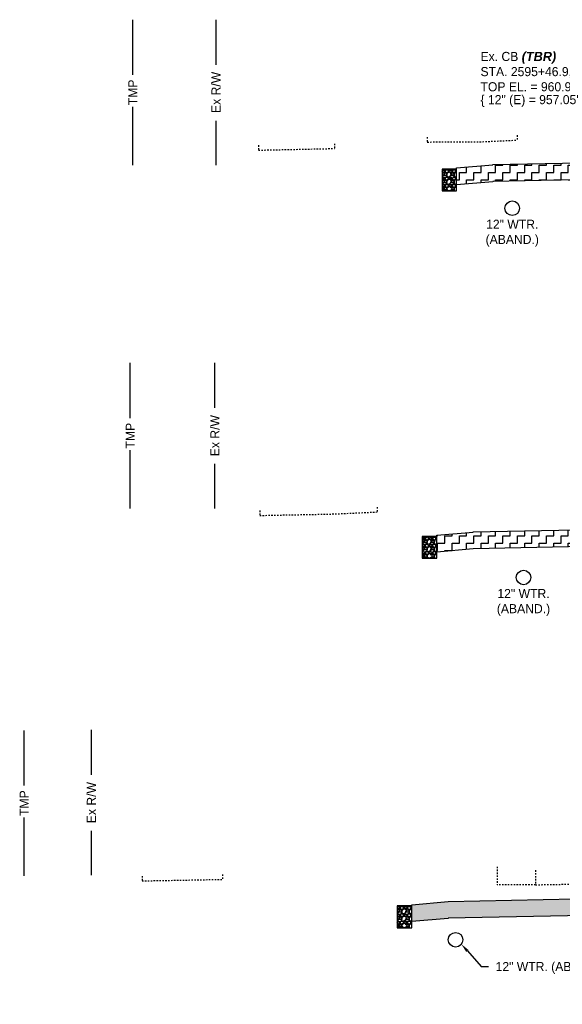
# Model space of a CAD drawing. Header units: feet. Extents: x 161250 to 169758, y 287353 to 289076.
# Tile 33 of 36: x 168894 to 168932, y 288267 to 288335. Entities that reach past the tile are written whole.
import ezdxf
from ezdxf import colors
from ezdxf.entities.mleader import LeaderData, LeaderLine
from ezdxf.math import Vec2, Vec3

# ---------------------------------------------------------------- set-up
doc = ezdxf.new("R2010")
doc.units = ezdxf.units.FT
doc.header["$MEASUREMENT"] = 0
doc.linetypes.add('OhDOT_USTN2', pattern=[0.11, 0.069, -0.041])
doc.layers.add('DR_P_Storm_Sewer', color=1, linetype='Continuous', true_color=0xff0000)
for name, color, linetype in [('DR_X_Text', 210, 'Continuous'), ('PV_P_Curb', 6, 'Continuous'), ('RW_P_Esmt_TMP', 8, 'esmtmppr'), ('RW_X_Fee_RW', 50, 'rowex'), ('SC_Shading1', 247, 'Continuous'), ('UT_X_Water_Text', 142, 'Continuous'), ('XS_P_Curb', 6, 'Continuous'), ('XS_X_Ground_Line', 180, 'OhDOT_USTN2')]:
    doc.layers.add(name, color=color, linetype=linetype)
doc.styles.add('Slanted', font='font31.shx', dxfattribs={"height": 0.1})
doc.styles.add('Slanted-Normal', font='font31.shx', dxfattribs={"height": 0.1})
doc.styles.get("Standard").update_dxf_attribs({"font": 'font31.shx'})
doc.styles.add('Straight-Normal', font='font30.shx', dxfattribs={"height": 0.1})
doc.linetypes.add('esmtmppr', pattern='A,1.95,-0.05,["TMP",Slanted,S=1,R=0,X=0,Y=-0.06],-0.35,1.95', length=4.3)
doc.linetypes.add('rowex', pattern='A,0.75,-0.05,["Ex R/W",Straight-Normal,S=1,R=0,X=0,Y=-0.06],-0.7,0.75,-0.3,0.75,-0.3,0.75,-0.3,0.75,-0.3', length=5.7)
pattern_1 = [(0, (0, 0), (0.5, 0.5), [0.5, -0.5]), (90, (0.5, 0), (-0.5, 0.5), [0.5, -0.5])]

# ---------------------------------------------------------------- blocks, each defined once
blk = doc.blocks.new('*U1478')
at = {"layer": 'DR_X_Text', "color": 210, "linetype": 'Continuous', "lineweight": -3, "char_height": 0.625, "style": 'Slanted-Normal'}
for s, insert, attachment_point in [("Ex. CB {\\fArial|b1|i1|c0|p34;\\C1;(TBR)}\\PSTA. 2595+46.9, 13.6' {\\FFONT31.SHX|C0;\\C5;LT}.\\PTOP EL. = 960.95'", (168925.958, 288331.431, 960.946), 4), ('{\\C256;\\{ 12" (E) = 957.05\'}', (168925.958, 288329.821, 960.946), 1)]:
    blk.add_mtext(s, dxfattribs=dict(at, insert=insert, attachment_point=attachment_point))

msp = doc.modelspace()

# ---------------------------------------------------------------- hatches: boundary and pattern name
at = {"layer": 'SC_Shading1'}
h = msp.add_hatch(dxfattribs=at)
h.set_pattern_fill('ZIGZAG', color=256, scale=4)
h.set_pattern_definition(pattern_1)
h.paths.add_polyline_path([(168970.412, 288323.667), (168967.912, 288323.875), (168967.912, 288323.895), (168947.323, 288324.307), (168942.39, 288324.191), (168926.811, 288323.879), (168926.811, 288323.859), (168924.311, 288323.651), (168924.311, 288324.811), (168926.811, 288325.019), (168926.811, 288325.039), (168942.39, 288325.351), (168947.323, 288325.467), (168967.912, 288325.055), (168967.912, 288325.035), (168970.412, 288324.827)])
h = msp.add_hatch(dxfattribs=at)
h.set_pattern_fill('GRAVEL', color=256, scale=0.5)
h.set_pattern_definition([(228.012787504, (1351.994043, 104.584786), (-4, -4.5), [0.067268, -6.6595440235]), (184.969740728, (1351.949043, 104.534786), (6, 0.5), [0.115434, -11.4279623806]), (132.510447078, (1351.834043, 104.524786), (5, -5.5), [0.081394, -8.05801629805]), (267.273689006, (1351.639043, 104.399786), (0.5, 10), [0.105119, -10.4067790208]), (292.833654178, (1351.634043, 104.294786), (-2.5, 6), [0.1030775, -10.20468656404]), (357.273689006, (1351.674043, 104.199786), (-10, 0.5), [0.105119, -10.4067790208]), (37.694240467, (1351.779043, 104.194786), (-6.5, -5), [0.1390145, -13.76242427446]), (72.255328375, (1351.889043, 104.279786), (3.5, 11), [0.131244, -12.9931607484]), (121.429565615, (1351.929043, 104.404786), (-4, 6.5), [0.105475, -10.4420365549]), (175.236358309, (1351.874043, 104.494786), (5.5, -0.5), [0.120416, -5.9003812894]), (222.397437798, (1351.754043, 104.504786), (-6, -5.5), [0.155724, -15.4166875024]), (138.814074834, (1352.134043, 104.394786), (-3.5, 3), [0.0531505, -5.2619224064]), (171.46923439, (1352.094043, 104.429786), (6.5, -1), [0.1011185, -10.0107557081]), (225, (1351.99404, 104.4448), (-6e-17, -0.5), [0.0707105, -0.6363962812]), (203.198590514, (1351.95904, 104.504786), (2.5, 1), [0.038079, -3.7698075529]), (291.801409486, (1351.92404, 104.48979), (-0.5, 1.5), [0.0538515, -2.6387309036]), (30.963756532, (1351.94404, 104.43979), (1.5, 1), [0.0874645, -2.8280114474]), (161.565051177, (1352.01904, 104.48479), (1, -0.5), [0.0632455, -1.5178933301]), (16.389540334, (1351.634043, 104.489786), (5, 1.5), [0.0886, -8.7714225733]), (70.346175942, (1351.719043, 104.514786), (-2.0000000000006, -5.5000000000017), [0.0743305, -7.35870387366]), (293.198590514, (1352.01904, 104.584786), (-1, 2.5), [0.0761575, -3.7317290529]), (343.610459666, (1352.049043, 104.514786), (-5, 1.5), [0.0886, -8.7714225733]), (339.44395478, (1351.63404, 104.179786), (-2.5, 1), [0.08544, -4.18656187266]), (294.775140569, (1351.714043, 104.149786), (-2.5, 5.5), [0.071589, -7.08732153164]), (66.801409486, (1352.02404, 104.084786), (1, 2.5), [0.0761575, -3.7317290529]), (17.354024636, (1352.054043, 104.154786), (-6.5, -2), [0.0838155, -8.2977118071]), (69.44395478, (1351.77904, 104.084786), (-1, -2.5), [0.04272, -4.22928187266]), (101.309932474, (1351.99404, 104.08479), (-0.5, 2), [0.025495, -2.5240147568]), (165.96375653, (1351.98904, 104.10979), (1.5, -0.5), [0.1030775, -1.9584753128]), (186.009005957, (1351.889043, 104.134786), (5, 0.5), [0.095525, -9.4569615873]), (303.690067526, (1351.94404, 104.39479), (-0.5, 1), [0.072111, -1.7306646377]), (353.157226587, (1351.984043, 104.334786), (8.5, -1), [0.125897, -12.463781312]), (60.945395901, (1352.109043, 104.319786), (-2, -3.5), [0.051478, -5.0963370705]), (90, (1352.13404, 104.3648), (-0.5, 0.5), [0.03, -0.47]), (120.256437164, (1351.879043, 104.149786), (2, -3.5), [0.069462, -6.8767599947]), (48.012787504, (1351.844043, 104.209786), (4, 4.5), [0.134536, -6.5922760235]), (0, (1351.93404, 104.3098), (0.5, 0.5), [0.13, -0.37]), (325.304846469, (1352.064043, 104.309786), (5, -3.5), [0.079057, -7.8266371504]), (254.0546041, (1352.12904, 104.264786), (-0.5, -2), [0.072801, -3.56725394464]), (207.645975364, (1352.109043, 104.194786), (-9.5, -5), [0.1185325, -11.7347370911]), (175.42607874, (1352.004043, 104.139786), (-6.5, 0.5), [0.1253995, -12.414536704])])
edge = h.paths.add_edge_path()
edge.add_arc((168923.811, 288323.394), 0.166, 0, 360)
h.paths.add_polyline_path([(168923.311, 288323.228), (168923.811, 288323.228), (168924.311, 288323.228), (168924.311, 288324.728), (168923.311, 288324.728)])
h = msp.add_hatch(dxfattribs=at)
h.set_pattern_fill('ZIGZAG', color=256, scale=4)
h.set_pattern_definition(pattern_1)
h.paths.add_polyline_path([(168922.951, 288298.394), (168922.951, 288299.554), (168925.451, 288299.763), (168925.451, 288299.783), (168940.756, 288300.089), (168948.887, 288300.206), (168970.291, 288299.778), (168970.291, 288299.758), (168972.32, 288299.596), (168972.392, 288299.597), (168972.392, 288298.437), (168972.32, 288298.436), (168970.291, 288298.598), (168970.291, 288298.618), (168948.887, 288299.046), (168940.756, 288298.929), (168925.451, 288298.623), (168925.451, 288298.603)])
h = msp.add_hatch(dxfattribs=at)
h.set_pattern_fill('GRAVEL', color=256, scale=0.5)
h.set_pattern_definition([(228.012787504, (1350.633716, 79.328322), (-4, -4.5), [0.067268, -6.6595440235]), (184.969740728, (1350.588716, 79.278322), (6, 0.5), [0.115434, -11.4279623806]), (132.510447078, (1350.473716, 79.268322), (5, -5.5), [0.081394, -8.05801629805]), (267.273689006, (1350.278716, 79.143322), (0.5, 10), [0.105119, -10.4067790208]), (292.833654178, (1350.273716, 79.038322), (-2.5, 6), [0.1030775, -10.20468656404]), (357.273689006, (1350.313716, 78.943322), (-10, 0.5), [0.105119, -10.4067790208]), (37.694240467, (1350.418716, 78.938322), (-6.5, -5), [0.1390145, -13.76242427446]), (72.255328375, (1350.528716, 79.023322), (3.5, 11), [0.131244, -12.9931607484]), (121.429565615, (1350.568716, 79.148322), (-4, 6.5), [0.105475, -10.4420365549]), (175.236358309, (1350.513716, 79.238322), (5.5, -0.5), [0.120416, -5.9003812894]), (222.397437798, (1350.393716, 79.248322), (-6, -5.5), [0.155724, -15.4166875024]), (138.814074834, (1350.773716, 79.13832), (-3.5, 3), [0.0531505, -5.2619224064]), (171.46923439, (1350.733716, 79.173322), (6.5, -1), [0.1011185, -10.0107557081]), (225, (1350.6337, 79.18832), (-6e-17, -0.5), [0.0707105, -0.6363962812]), (203.198590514, (1350.598716, 79.24832), (2.5, 1), [0.038079, -3.7698075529]), (291.801409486, (1350.56372, 79.23332), (-0.5, 1.5), [0.0538515, -2.6387309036]), (30.963756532, (1350.58372, 79.18332), (1.5, 1), [0.0874645, -2.8280114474]), (161.565051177, (1350.65872, 79.22832), (1, -0.5), [0.0632455, -1.5178933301]), (16.389540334, (1350.273716, 79.233322), (5, 1.5), [0.0886, -8.7714225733]), (70.346175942, (1350.358716, 79.258322), (-2.0000000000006, -5.5000000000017), [0.0743305, -7.35870387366]), (293.198590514, (1350.658716, 79.32832), (-1, 2.5), [0.0761575, -3.7317290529]), (343.610459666, (1350.688716, 79.258322), (-5, 1.5), [0.0886, -8.7714225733]), (339.44395478, (1350.273716, 78.92332), (-2.5, 1), [0.08544, -4.18656187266]), (294.775140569, (1350.353716, 78.893322), (-2.5, 5.5), [0.071589, -7.08732153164]), (66.801409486, (1350.663716, 78.82832), (1, 2.5), [0.0761575, -3.7317290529]), (17.354024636, (1350.693716, 78.898322), (-6.5, -2), [0.0838155, -8.2977118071]), (69.44395478, (1350.418716, 78.82832), (-1, -2.5), [0.04272, -4.22928187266]), (101.309932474, (1350.63372, 78.82832), (-0.5, 2), [0.025495, -2.5240147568]), (165.96375653, (1350.62872, 78.85332), (1.5, -0.5), [0.1030775, -1.9584753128]), (186.009005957, (1350.528716, 78.878322), (5, 0.5), [0.095525, -9.4569615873]), (303.690067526, (1350.58372, 79.13832), (-0.5, 1), [0.072111, -1.7306646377]), (353.157226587, (1350.623716, 79.078322), (8.5, -1), [0.125897, -12.463781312]), (60.945395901, (1350.748716, 79.06332), (-2, -3.5), [0.051478, -5.0963370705]), (90, (1350.7737, 79.1083), (-0.5, 0.5), [0.03, -0.47]), (120.256437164, (1350.518716, 78.893322), (2, -3.5), [0.069462, -6.8767599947]), (48.012787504, (1350.483716, 78.953322), (4, 4.5), [0.134536, -6.5922760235]), (0, (1350.5737, 79.0533), (0.5, 0.5), [0.13, -0.37]), (325.304846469, (1350.703716, 79.053322), (5, -3.5), [0.079057, -7.8266371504]), (254.0546041, (1350.768716, 79.00832), (-0.5, -2), [0.072801, -3.56725394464]), (207.645975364, (1350.748716, 78.938322), (-9.5, -5), [0.1185325, -11.7347370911]), (175.42607874, (1350.643716, 78.883322), (-6.5, 0.5), [0.1253995, -12.414536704])])
edge = h.paths.add_edge_path()
edge.add_arc((168922.451, 288298.137), 0.166, 0, 360)
h.paths.add_polyline_path([(168921.951, 288297.971), (168922.451, 288297.971), (168922.951, 288297.971), (168922.951, 288299.471), (168921.951, 288299.471)])
h = msp.add_hatch(dxfattribs=at)
h.set_pattern_fill('ZIGZAG', color=256, scale=4)
h.set_pattern_definition(pattern_1)
h.paths.add_polyline_path([(168921.221, 288272.979), (168921.221, 288274.139), (168923.721, 288274.347), (168923.721, 288274.367), (168938.979, 288274.672), (168950.003, 288274.803), (168971.395, 288274.375), (168971.395, 288274.355), (168973.894, 288274.155), (168973.895, 288274.154), (168973.895, 288274.132), (168976.066, 288274.175), (168976.066, 288273.015), (168973.895, 288272.972), (168973.895, 288272.994), (168973.894, 288272.995), (168971.395, 288273.195), (168971.395, 288273.215), (168950.003, 288273.643), (168938.979, 288273.512), (168923.721, 288273.207), (168923.721, 288273.187)])
h = msp.add_hatch(dxfattribs=at)
h.set_pattern_fill('GRAVEL', color=256, scale=0.5)
h.set_pattern_definition([(228.012787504, (1348.90428, 53.912712), (-4, -4.5), [0.067268, -6.6595440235]), (184.969740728, (1348.85928, 53.862712), (6, 0.5), [0.115434, -11.4279623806]), (132.510447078, (1348.74428, 53.852712), (5, -5.5), [0.081394, -8.05801629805]), (267.273689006, (1348.54928, 53.727712), (0.5, 10), [0.105119, -10.4067790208]), (292.833654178, (1348.54428, 53.622712), (-2.5, 6), [0.1030775, -10.20468656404]), (357.273689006, (1348.58428, 53.527712), (-10, 0.5), [0.105119, -10.4067790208]), (37.694240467, (1348.68928, 53.522712), (-6.5, -5), [0.1390145, -13.76242427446]), (72.255328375, (1348.79928, 53.607712), (3.5, 11), [0.131244, -12.9931607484]), (121.429565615, (1348.83928, 53.732712), (-4, 6.5), [0.105475, -10.4420365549]), (175.236358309, (1348.78428, 53.822712), (5.5, -0.5), [0.120416, -5.9003812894]), (222.397437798, (1348.664279, 53.832712), (-6, -5.5), [0.155724, -15.4166875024]), (138.814074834, (1349.04428, 53.72271), (-3.5, 3), [0.0531505, -5.2619224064]), (171.46923439, (1349.00428, 53.757712), (6.5, -1), [0.1011185, -10.0107557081]), (225, (1348.90428, 53.7727), (-6e-17, -0.5), [0.0707105, -0.6363962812]), (203.198590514, (1348.86928, 53.83271), (2.5, 1), [0.038079, -3.7698075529]), (291.801409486, (1348.83428, 53.81771), (-0.5, 1.5), [0.0538515, -2.6387309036]), (30.963756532, (1348.85428, 53.76771), (1.5, 1), [0.0874645, -2.8280114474]), (161.565051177, (1348.92928, 53.81271), (1, -0.5), [0.0632455, -1.5178933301]), (16.389540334, (1348.54428, 53.817712), (5, 1.5), [0.0886, -8.7714225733]), (70.346175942, (1348.62928, 53.842712), (-2.0000000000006, -5.5000000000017), [0.0743305, -7.35870387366]), (293.198590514, (1348.92928, 53.91271), (-1, 2.5), [0.0761575, -3.7317290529]), (343.610459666, (1348.95928, 53.842712), (-5, 1.5), [0.0886, -8.7714225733]), (339.44395478, (1348.54428, 53.50771), (-2.5, 1), [0.08544, -4.18656187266]), (294.775140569, (1348.62428, 53.477712), (-2.5, 5.5), [0.071589, -7.08732153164]), (66.801409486, (1348.93428, 53.41271), (1, 2.5), [0.0761575, -3.7317290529]), (17.354024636, (1348.96428, 53.482712), (-6.5, -2), [0.0838155, -8.2977118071]), (69.44395478, (1348.68928, 53.41271), (-1, -2.5), [0.04272, -4.22928187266]), (101.309932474, (1348.90428, 53.41271), (-0.5, 2), [0.025495, -2.5240147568]), (165.96375653, (1348.89928, 53.43771), (1.5, -0.5), [0.1030775, -1.9584753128]), (186.009005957, (1348.79928, 53.462712), (5, 0.5), [0.095525, -9.4569615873]), (303.690067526, (1348.85428, 53.72271), (-0.5, 1), [0.072111, -1.7306646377]), (353.157226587, (1348.89428, 53.662712), (8.5, -1), [0.125897, -12.463781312]), (60.945395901, (1349.01928, 53.64771), (-2, -3.5), [0.051478, -5.0963370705]), (90, (1349.0443, 53.6927), (-0.5, 0.5), [0.03, -0.47]), (120.256437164, (1348.78928, 53.477712), (2, -3.5), [0.069462, -6.8767599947]), (48.012787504, (1348.75428, 53.537712), (4, 4.5), [0.134536, -6.5922760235]), (0, (1348.8443, 53.6377), (0.5, 0.5), [0.13, -0.37]), (325.304846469, (1348.97428, 53.637712), (5, -3.5), [0.079057, -7.8266371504]), (254.0546041, (1349.03928, 53.59271), (-0.5, -2), [0.072801, -3.56725394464]), (207.645975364, (1349.01928, 53.522712), (-9.5, -5), [0.1185325, -11.7347370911]), (175.42607874, (1348.91428, 53.467712), (-6.5, 0.5), [0.1253995, -12.414536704])])
edge = h.paths.add_edge_path()
edge.add_arc((168920.721, 288272.722), 0.166, 0, 360)
h.paths.add_polyline_path([(168920.221, 288272.556), (168920.721, 288272.556), (168921.221, 288272.556), (168921.221, 288274.056), (168920.221, 288274.056)])

# ---------------------------------------------------------------- linework, layer by layer
at = {"layer": 'DR_P_Storm_Sewer'}
for centre in [(168923.811, 288323.394), (168922.451, 288298.137), (168920.721, 288272.722)]:
    msp.add_circle(centre, 0.166, dxfattribs=at)
at = {"layer": 'PV_P_Curb', "flags": 128}
for points in [[(168970.412, 288323.667), (168967.912, 288323.875), (168967.912, 288323.895), (168947.323, 288324.307), (168942.39, 288324.191), (168926.811, 288323.879), (168926.811, 288323.859), (168924.311, 288323.651), (168924.311, 288324.811), (168926.811, 288325.019), (168926.811, 288325.039), (168942.39, 288325.351), (168947.323, 288325.467), (168967.912, 288325.055), (168967.912, 288325.035), (168970.412, 288324.827)], [(168922.951, 288298.394), (168922.951, 288299.554), (168925.451, 288299.763), (168925.451, 288299.783), (168940.756, 288300.089), (168948.887, 288300.206), (168970.291, 288299.778), (168970.291, 288299.758), (168972.32, 288299.596), (168972.392, 288299.597), (168972.392, 288298.437), (168972.32, 288298.436), (168970.291, 288298.598), (168970.291, 288298.618), (168948.887, 288299.046), (168940.756, 288298.929), (168925.451, 288298.623), (168925.451, 288298.603)], [(168921.221, 288272.979), (168921.221, 288274.139), (168923.721, 288274.347), (168923.721, 288274.367), (168938.979, 288274.672), (168950.003, 288274.803), (168971.395, 288274.375), (168971.395, 288274.355), (168973.894, 288274.155), (168973.895, 288274.154), (168973.895, 288274.132), (168976.066, 288274.175), (168976.066, 288273.015), (168973.895, 288272.972), (168973.895, 288272.994), (168973.894, 288272.995), (168971.395, 288273.195), (168971.395, 288273.215), (168950.003, 288273.643), (168938.979, 288273.512), (168923.721, 288273.207), (168923.721, 288273.187)]]:
    msp.add_lwpolyline(points, close=True, dxfattribs=at)
at = {"layer": 'RW_P_Esmt_TMP', "flags": 128}
for points in [[(168902.026, 288331.218), (168902.026, 288335.006)], [(168902.026, 288325.006), (168902.026, 288329.014)], [(168901.853, 288307.61), (168901.853, 288311.398)], [(168901.853, 288301.398), (168901.853, 288305.406)], [(168894.554, 288282.334), (168894.554, 288286.122)], [(168894.554, 288276.122), (168894.554, 288280.13)]]:
    msp.add_lwpolyline(points, dxfattribs=at)
at = {"layer": 'RW_X_Fee_RW', "linetype": 'Continuous', "flags": 128}
for points in [[(168907.756, 288331.91), (168907.756, 288335.006)], [(168907.756, 288325.006), (168907.756, 288328.061)], [(168907.683, 288308.303), (168907.683, 288311.398)], [(168907.683, 288301.398), (168907.683, 288304.453)], [(168899.18, 288283.064), (168899.18, 288286.16)], [(168899.18, 288276.16), (168899.18, 288279.215)]]:
    msp.add_lwpolyline(points, dxfattribs=at)
at = {"layer": 'UT_X_Water_Text'}
for centre in [(168928.142, 288322.04), (168928.917, 288296.643), (168924.24, 288271.727)]:
    msp.add_circle(centre, 0.5, dxfattribs=at)
at = {"layer": 'XS_P_Curb', "flags": 128}
for points in [[(168923.311, 288323.228), (168924.311, 288323.228), (168924.311, 288324.728), (168923.311, 288324.728)], [(168921.951, 288297.971), (168922.951, 288297.971), (168922.951, 288299.471), (168921.951, 288299.471)], [(168920.221, 288272.556), (168921.221, 288272.556), (168921.221, 288274.056), (168920.221, 288274.056)]]:
    msp.add_lwpolyline(points, close=True, dxfattribs=at)
at = {"layer": 'XS_X_Ground_Line', "flags": 128}
for points in [[(168915.917, 288326.478), (168915.917, 288326.145)], [(168922.294, 288326.926), (168922.294, 288326.593)], [(168922.294, 288326.593), (168925.992, 288326.608), (168928.473, 288326.722)], [(168928.473, 288327.055), (168928.473, 288326.722)], [(168910.679, 288326.368), (168910.679, 288326.035)], [(168910.679, 288326.035), (168915.917, 288326.145)], [(168918.856, 288301.482), (168918.856, 288301.149)], [(168910.759, 288301.242), (168910.759, 288300.909)], [(168910.759, 288300.909), (168914.567, 288300.983), (168915.933, 288301.013), (168918.856, 288301.149)], [(168927.102, 288276.749), (168927.102, 288275.507)], [(168929.741, 288276.507), (168929.741, 288275.507)], [(168902.663, 288276.109), (168902.663, 288275.776)], [(168902.663, 288275.776), (168908.21, 288275.879)], [(168908.21, 288276.212), (168908.21, 288275.879)], [(168929.741, 288275.507), (168936.927, 288275.639), (168942.826, 288275.752), (168945.591, 288275.734), (168949.469, 288275.701), (168951.236, 288275.69), (168955.019, 288275.669), (168955.915, 288275.659)], [(168929.741, 288275.507), (168927.102, 288275.507)]]:
    msp.add_lwpolyline(points, dxfattribs=at)

# ---------------------------------------------------------------- block references
at = {"layer": 'DR_X_Text', "color": 210, "linetype": 'Continuous', "lineweight": -3}
msp.add_blockref('*U1478', (0, 0), dxfattribs=at)

# ---------------------------------------------------------------- texts
at = {"layer": 'RW_P_Esmt_TMP', "char_height": 0.625, "attachment_point": 5, "rotation": 90}
for insert in [(168902.026, 288330.006), (168901.853, 288306.398), (168894.554, 288281.122)]:
    msp.add_mtext_dynamic_manual_height_columns('TMP', width=1.87451, gutter_width=10, heights=[0], dxfattribs=dict(at, insert=insert))
at = {"layer": 'RW_X_Fee_RW', "char_height": 0.625, "attachment_point": 5, "rotation": 90}
for insert in [(168907.756, 288330.006), (168907.683, 288306.398), (168899.18, 288281.16)]:
    msp.add_mtext_dynamic_manual_height_columns('Ex R/W', width=9.60773, gutter_width=10, heights=[0], dxfattribs=dict(at, insert=insert))
at = {"layer": 'UT_X_Water_Text', "char_height": 0.625, "attachment_point": 2}
for insert in [(168928.142, 288321.249), (168928.917, 288295.852)]:
    msp.add_mtext_dynamic_manual_height_columns('12" WTR.\\P(ABAND.)', width=4.5, gutter_width=10, heights=[0], dxfattribs=dict(at, insert=insert))

# ---------------------------------------------------------------- leaders
at = {"layer": 'UT_X_Water_Text'}
ml = msp.add_multileader_mtext('Standard', dxfattribs=at)
ml.set_content('12" WTR. (ABAND.)', color=256, style='Slanted-Normal')
ml.set_leader_properties()
ml.build(insert=Vec2(0, 0))
ml.multileader.update_dxf_attribs({"dogleg_length": 0.1, "arrow_head_size": 0.625, "scale": 5})
ctx = ml.context
ctx.base_point, ctx.scale, ctx.char_height, ctx.arrow_head_size, ctx.landing_gap_size, ctx.plane_origin = Vec3(168926.497, 288269.882), 5, 0.625, 0.625, 0.5, Vec3(168935.514, 288270.724)
notes = []
notes.append((ctx, [(0, (1, 1, 0), (168925.997, 288269.882), (1, 0), 0.5, [(0, [(168924.638, 288271.426)], 0, [])])]))
ctx.mtext.insert, ctx.mtext.flow_direction = Vec3(168926.997, 288270.195), 5
for ctx, leaders in notes:
    for number, flags, end, landing, length, lines in leaders:
        leader = LeaderData()
        leader.index, (leader.has_last_leader_line, leader.has_dogleg_vector, leader.attachment_direction) = number, flags
        leader.last_leader_point, leader.dogleg_vector, leader.dogleg_length = Vec3(end), Vec3(landing), length
        for number, points, colour, breaks in lines:
            line = LeaderLine()
            line.index, line.vertices, line.color, line.breaks = number, Vec3.list(points), colors.encode_raw_color(colour), breaks
            leader.lines.append(line)
        ctx.leaders.append(leader)

doc.saveas('drawing.dxf')
